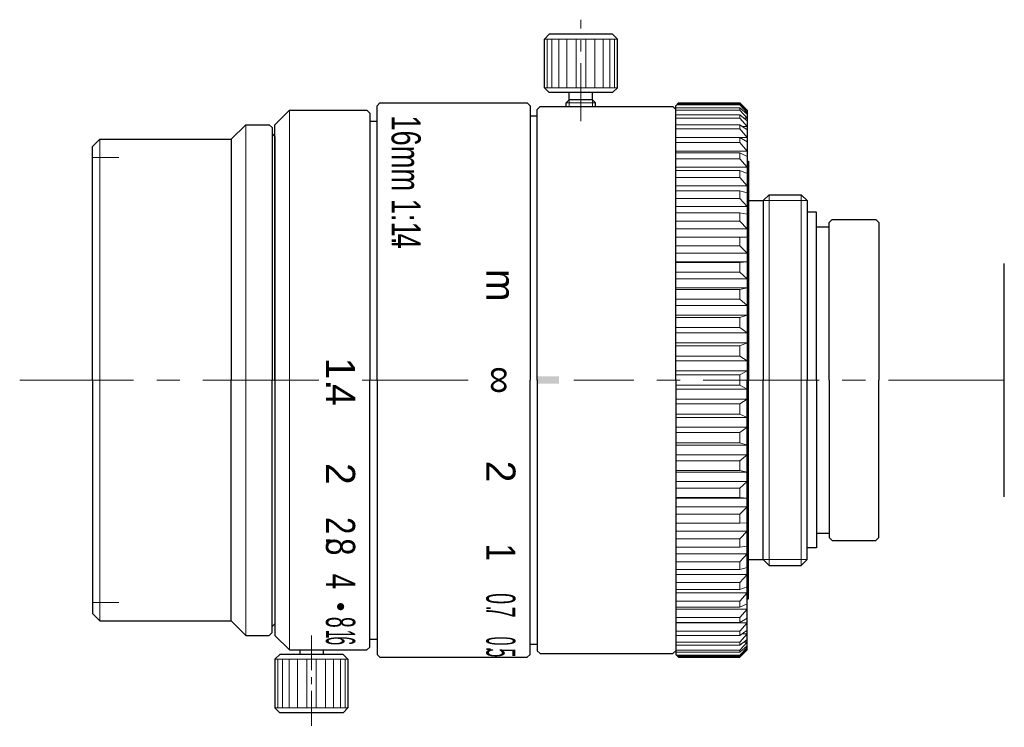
# Model space of a CAD drawing. Header units: millimetres. Extents: x 18 to 85.5, y 26.2 to 74.7.
import ezdxf
from ezdxf.enums import TextEntityAlignment as Align

# ---------------------------------------------------------------- set-up
doc = ezdxf.new("R2010")
doc.units = ezdxf.units.MM
doc.header["$LTSCALE"] = 0.25
doc.linetypes.add('CENTER', pattern=[50.8, 31.75, -6.35, 6.35, -6.35])
doc.layers.add('00_補助線', color=252, linetype='Continuous', lineweight=0, plot=False)
for name, color, linetype, lineweight in [('01_外形線', 7, 'Continuous', 30), ('02_ﾈｼﾞ（断面）・遮光線仕切り', 7, 'Continuous', 20), ('03_ﾈｼﾞ・ﾛｰﾚｯﾄ・遮光線', 7, 'Continuous', 9), ('04_中心線', 1, 'CENTER', 20), ('06_面取線', 7, 'Continuous', 9), ('09_文字', 2, 'Continuous', 20)]:
    doc.layers.add(name, color=color, linetype=linetype, lineweight=lineweight)
doc.styles.add('VS Standard', font='txt', dxfattribs={"height": 3})

msp = doc.modelspace()

# ---------------------------------------------------------------- hatches: boundary and pattern name
at = {"layer": '01_外形線'}
h = msp.add_hatch(color=256, dxfattribs=at)
h.dxf.hatch_style = 1
h.paths.add_polyline_path([(54.956, 50.25), (53.456, 50.25), (53.456, 49.75), (54.956, 49.75)])
at = {"layer": '09_文字'}
h = msp.add_hatch(color=256, dxfattribs=at)
h.dxf.hatch_style = 1
h.paths.add_polyline_path([(39.982, 34.22, 1), (39.982, 34.72, 1)])

# ---------------------------------------------------------------- linework, layer by layer
at = {"layer": '00_補助線'}
for p, q in [((22.982, 65.25), (24.782, 65.25)), ((22.982, 34.75), (24.782, 34.75))]:
    msp.add_line(p, q, dxfattribs=at)
at = {"layer": '01_外形線'}
for p, q in [((54.281, 73.7), (53.956, 73.375)), ((58.631, 73.7), (54.281, 73.7)), ((58.631, 73.7), (58.956, 73.375)), ((53.956, 70.025), (53.956, 73.375)), ((58.956, 70.025), (58.956, 73.375)), ((54.281, 69.7), (53.956, 70.025)), ((58.631, 69.7), (54.281, 69.7)), ((55.656, 69.2), (55.656, 69.7)), ((57.256, 69.2), (57.256, 69.7)), ((58.631, 69.7), (58.956, 70.025)), ((42.682, 69), (42.482, 68.8)), ((42.682, 69), (52.782, 69)), ((52.982, 68.8), (52.782, 69)), ((55.456, 69), (55.656, 69.2)), ((55.456, 68.75), (55.456, 69)), ((57.256, 69.2), (55.656, 69.2)), ((57.256, 69.2), (57.456, 69)), ((57.456, 68.75), (57.456, 69)), ((62.956, 68.8), (63.156, 69)), ((63.156, 69), (67.356, 69)), ((67.356, 69), (67.856, 68.5)), ((35.482, 67.5), (36.482, 68.5)), ((36.482, 68.5), (41.782, 68.5)), ((41.982, 68.3), (41.782, 68.5)), ((41.982, 68.3), (41.982, 50)), ((42.482, 50), (42.482, 68.8)), ((52.982, 68.8), (52.982, 50)), ((53.456, 68.55), (53.656, 68.75)), ((53.456, 50), (53.456, 68.55)), ((53.656, 68.75), (62.756, 68.75)), ((62.756, 68.75), (62.956, 68.55)), ((62.956, 50), (62.956, 68.8)), ((67.856, 68.5), (67.856, 50)), ((41.982, 67.75), (42.482, 67.75)), ((52.982, 68.1), (53.456, 68.1)), ((32.482, 66.5), (33.482, 67.5)), ((33.482, 67.5), (35.082, 67.5)), ((35.082, 67.5), (35.282, 67.3)), ((35.282, 67.3), (35.282, 50)), ((35.282, 66.9), (35.482, 66.7)), ((35.482, 50), (35.482, 67.5)), ((22.982, 66), (23.482, 66.5)), ((23.482, 66.5), (32.482, 66.5)), ((32.482, 66.5), (32.482, 50)), ((35.482, 66.7), (35.482, 50)), ((22.982, 50), (22.982, 66)), ((67.856, 65), (67.956, 65)), ((67.956, 65), (67.956, 50)), ((67.956, 62.303), (68.956, 62.303)), ((68.956, 62.303), (69.353, 62.7)), ((68.956, 62.303), (68.956, 50)), ((69.353, 62.7), (71.559, 62.7)), ((71.956, 62.303), (71.559, 62.7)), ((71.956, 62.303), (71.956, 50)), ((72.618, 61.5), (71.956, 61.5)), ((72.618, 50), (72.618, 61.5)), ((73.482, 60.8), (73.682, 61)), ((73.482, 50), (73.482, 60.8)), ((73.682, 61), (76.682, 61)), ((76.682, 61), (76.882, 60.8)), ((76.882, 60.8), (76.882, 50)), ((72.618, 60.5), (73.482, 60.5)), ((85.482, 42), (85.482, 58)), ((22.982, 50), (22.982, 34)), ((32.482, 33.5), (32.482, 50)), ((35.282, 32.7), (35.282, 50)), ((35.482, 50), (35.482, 32.5)), ((41.982, 31.7), (41.982, 50)), ((42.482, 50), (42.482, 31.2)), ((52.982, 31.2), (52.982, 50)), ((53.456, 50), (53.456, 31.45)), ((62.956, 50), (62.956, 31.2)), ((67.856, 31.5), (67.856, 50)), ((67.956, 35), (67.956, 50)), ((68.956, 37.697), (68.956, 50)), ((71.956, 37.697), (71.956, 50)), ((72.618, 50), (72.618, 38.5)), ((73.482, 50), (73.482, 39.2)), ((76.882, 39.2), (76.882, 50)), ((72.618, 39.5), (73.482, 39.5)), ((73.482, 39.2), (73.682, 39)), ((76.682, 39), (76.882, 39.2)), ((72.618, 38.5), (71.956, 38.5)), ((73.682, 39), (76.682, 39)), ((67.956, 37.697), (68.956, 37.697)), ((68.956, 37.697), (69.353, 37.3)), ((69.353, 37.3), (71.559, 37.3)), ((71.956, 37.697), (71.559, 37.3)), ((67.856, 35), (67.956, 35)), ((22.982, 34), (23.482, 33.5)), ((23.482, 33.5), (32.482, 33.5)), ((32.482, 33.5), (33.482, 32.5)), ((35.282, 33.1), (35.482, 33.3)), ((33.482, 32.5), (35.082, 32.5)), ((35.082, 32.5), (35.282, 32.7)), ((35.482, 32.5), (36.482, 31.5)), ((41.982, 32.25), (42.482, 32.25)), ((52.982, 31.9), (53.456, 31.9)), ((35.807, 31.2), (35.482, 30.875)), ((40.157, 31.2), (35.807, 31.2)), ((36.482, 31.5), (41.782, 31.5)), ((37.182, 31.5), (37.182, 31.2)), ((38.782, 31.5), (38.782, 31.2)), ((40.157, 31.2), (40.482, 30.875)), ((41.982, 31.7), (41.782, 31.5)), ((42.682, 31), (42.482, 31.2)), ((52.982, 31.2), (52.782, 31)), ((53.456, 31.45), (53.656, 31.25)), ((53.656, 31.25), (62.756, 31.25)), ((62.756, 31.25), (62.956, 31.45)), ((62.956, 31.2), (63.156, 31)), ((67.356, 31), (67.856, 31.5)), ((35.482, 30.875), (35.482, 27.525)), ((40.482, 30.875), (40.482, 27.525)), ((42.682, 31), (52.782, 31)), ((63.156, 31), (67.356, 31)), ((35.807, 27.2), (35.482, 27.525)), ((40.157, 27.2), (35.807, 27.2)), ((40.157, 27.2), (40.482, 27.525))]:
    msp.add_line(p, q, dxfattribs=at)
at = {"layer": '02_ﾈｼﾞ（断面）・遮光線仕切り'}
for p, q in [((55.656, 68.75), (55.656, 69.2)), ((57.256, 68.75), (57.256, 69.2)), ((68.956, 62.303), (71.956, 62.303)), ((68.956, 37.697), (71.956, 37.697))]:
    msp.add_line(p, q, dxfattribs=at)
at = {"layer": '03_ﾈｼﾞ・ﾛｰﾚｯﾄ・遮光線'}
for p, q in [((63.012, 68.856), (67.356, 68.856)), ((63.085, 68.93), (67.356, 68.93)), ((67.356, 68.93), (67.856, 68.454)), ((67.356, 68.856), (67.856, 68.322)), ((62.956, 68.655), (67.356, 68.655)), ((62.956, 68.508), (67.356, 68.508)), ((62.956, 68.176), (67.356, 68.176)), ((67.356, 68.655), (67.856, 68.216)), ((67.356, 68.508), (67.856, 67.955)), ((67.356, 68.176), (67.856, 67.779)), ((67.856, 68.322), (67.735, 68.322)), ((62.956, 67.958), (67.356, 67.958)), ((67.356, 67.958), (67.856, 67.39)), ((67.856, 67.955), (67.635, 67.955)), ((62.956, 67.498), (67.356, 67.498)), ((62.956, 67.211), (67.356, 67.211)), ((67.356, 67.498), (67.856, 67.147)), ((67.356, 67.211), (67.856, 66.635)), ((67.856, 67.39), (67.51, 67.39)), ((67.856, 66.635), (62.956, 66.635)), ((62.956, 66.628), (67.356, 66.628)), ((62.956, 66.275), (67.356, 66.275)), ((67.356, 66.628), (67.856, 66.327)), ((67.356, 66.275), (67.856, 65.698)), ((67.856, 65.698), (62.956, 65.698)), ((62.956, 65.576), (67.356, 65.576)), ((67.356, 65.576), (67.856, 65.328)), ((62.956, 65.161), (67.356, 65.161)), ((67.356, 65.161), (67.856, 64.589)), ((67.856, 64.589), (62.956, 64.589)), ((62.956, 64.354), (67.356, 64.354)), ((67.356, 64.354), (67.856, 64.161)), ((62.956, 63.881), (67.356, 63.881)), ((67.356, 63.881), (67.856, 63.319)), ((67.856, 63.319), (62.956, 63.319)), ((62.956, 62.974), (67.356, 62.974)), ((67.356, 62.974), (67.856, 62.839)), ((62.956, 62.449), (67.356, 62.449)), ((67.356, 62.449), (67.856, 61.904)), ((67.856, 61.904), (62.956, 61.904)), ((62.956, 61.452), (67.356, 61.452)), ((67.356, 61.452), (67.856, 61.377)), ((62.956, 60.88), (67.356, 60.88)), ((67.356, 60.88), (67.856, 60.359)), ((67.856, 60.359), (62.956, 60.359)), ((62.956, 59.804), (67.356, 59.804)), ((67.356, 59.804), (67.856, 59.789)), ((62.956, 59.192), (67.356, 59.192)), ((67.356, 59.192), (67.856, 58.7)), ((67.856, 58.7), (62.956, 58.7)), ((67.856, 58.095), (62.956, 58.095)), ((67.356, 58.049), (67.856, 58.095)), ((62.956, 58.049), (67.356, 58.049)), ((62.956, 57.404), (67.356, 57.404)), ((67.356, 57.404), (67.856, 56.946)), ((67.856, 56.946), (62.956, 56.946)), ((67.856, 56.312), (62.956, 56.312)), ((62.956, 56.206), (67.356, 56.206)), ((67.356, 56.206), (67.856, 56.312)), ((62.956, 55.534), (67.356, 55.534)), ((67.356, 55.534), (67.856, 55.115)), ((67.856, 55.115), (62.956, 55.115)), ((67.856, 54.459), (62.956, 54.459)), ((62.956, 54.295), (67.356, 54.295)), ((67.356, 54.295), (67.856, 54.459)), ((62.956, 53.604), (67.356, 53.604)), ((67.356, 53.604), (67.856, 53.229)), ((67.856, 53.229), (62.956, 53.229)), ((67.856, 52.558), (62.956, 52.558)), ((62.956, 52.337), (67.356, 52.337)), ((67.356, 52.337), (67.856, 52.558)), ((62.956, 51.634), (67.356, 51.634)), ((67.856, 51.307), (62.956, 51.307)), ((67.356, 51.634), (67.856, 51.307)), ((67.856, 50.629), (62.956, 50.629)), ((67.356, 50.353), (67.856, 50.629)), ((62.956, 50.353), (67.356, 50.353)), ((62.956, 49.647), (67.356, 49.647)), ((67.856, 49.371), (62.956, 49.371)), ((67.356, 49.647), (67.856, 49.371)), ((67.856, 48.693), (62.956, 48.693)), ((67.356, 48.366), (67.856, 48.693)), ((62.956, 48.366), (67.356, 48.366)), ((62.956, 47.663), (67.356, 47.663)), ((67.856, 47.442), (62.956, 47.442)), ((67.356, 47.663), (67.856, 47.442)), ((67.856, 46.771), (62.956, 46.771)), ((67.356, 46.396), (67.856, 46.771)), ((62.956, 46.396), (67.356, 46.396)), ((62.956, 45.705), (67.356, 45.705)), ((67.856, 45.541), (62.956, 45.541)), ((67.356, 45.705), (67.856, 45.541)), ((67.856, 44.885), (62.956, 44.885)), ((67.356, 44.466), (67.856, 44.885)), ((62.956, 44.466), (67.356, 44.466)), ((62.956, 43.794), (67.356, 43.794)), ((67.856, 43.688), (62.956, 43.688)), ((67.356, 43.794), (67.856, 43.688)), ((67.856, 43.054), (62.956, 43.054)), ((62.956, 42.596), (67.356, 42.596)), ((67.356, 42.596), (67.856, 43.054)), ((62.956, 41.951), (67.356, 41.951)), ((67.856, 41.905), (62.956, 41.905)), ((67.356, 41.951), (67.856, 41.905)), ((67.856, 41.3), (62.956, 41.3)), ((67.356, 40.808), (67.856, 41.3)), ((62.956, 40.808), (67.356, 40.808)), ((62.956, 40.196), (67.356, 40.196)), ((67.356, 40.196), (67.856, 40.211)), ((67.856, 39.641), (62.956, 39.641)), ((67.356, 39.12), (67.856, 39.641)), ((62.956, 39.12), (67.356, 39.12)), ((62.956, 38.548), (67.356, 38.548)), ((67.356, 38.548), (67.856, 38.623)), ((67.856, 38.096), (62.956, 38.096)), ((67.356, 37.551), (67.856, 38.096)), ((62.956, 37.551), (67.356, 37.551)), ((67.356, 37.026), (67.856, 37.161)), ((62.956, 37.026), (67.356, 37.026)), ((67.856, 36.681), (62.956, 36.681)), ((67.356, 36.119), (67.856, 36.681)), ((62.956, 36.119), (67.356, 36.119)), ((67.356, 35.646), (67.856, 35.839)), ((62.956, 35.646), (67.356, 35.646)), ((67.856, 35.411), (62.956, 35.411)), ((67.356, 34.839), (67.856, 35.411)), ((62.956, 34.839), (67.356, 34.839)), ((67.356, 34.424), (67.856, 34.672)), ((62.956, 34.424), (67.356, 34.424)), ((67.856, 34.302), (62.956, 34.302)), ((67.356, 33.725), (67.856, 34.302)), ((62.956, 33.725), (67.356, 33.725)), ((62.956, 33.372), (67.356, 33.372)), ((67.856, 33.365), (62.956, 33.365)), ((67.356, 33.372), (67.856, 33.673)), ((67.356, 32.789), (67.856, 33.365)), ((62.956, 32.789), (67.356, 32.789)), ((62.956, 32.502), (67.356, 32.502)), ((67.356, 32.502), (67.856, 32.853)), ((67.356, 32.042), (67.856, 32.61)), ((67.856, 32.61), (67.51, 32.61)), ((62.956, 32.042), (67.356, 32.042)), ((62.956, 31.824), (67.356, 31.824)), ((67.356, 31.824), (67.856, 32.221)), ((67.356, 31.492), (67.856, 32.045)), ((67.356, 31.345), (67.856, 31.784)), ((67.856, 32.045), (67.635, 32.045)), ((62.956, 31.492), (67.356, 31.492)), ((62.956, 31.345), (67.356, 31.345)), ((63.012, 31.144), (67.356, 31.144)), ((63.085, 31.07), (67.356, 31.07)), ((67.356, 31.144), (67.856, 31.678)), ((67.356, 31.07), (67.856, 31.546)), ((67.856, 31.678), (67.735, 31.678))]:
    msp.add_line(p, q, dxfattribs=at)
at = {"layer": '04_中心線', "ltscale": 0.5}
msp.add_line((56.456, 67.75), (56.456, 74.7), dxfattribs=at)
at = {"layer": '04_中心線'}
for p, q in [((38.485, 50), (17.982, 50)), ((48.718, 50), (41.455, 50)), ((85.482, 50), (55.982, 50))]:
    msp.add_line(p, q, dxfattribs=at)
at = {"layer": '04_中心線', "ltscale": 0.3}
msp.add_line((37.982, 32.5), (37.982, 26.2), dxfattribs=at)
at = {"layer": '06_面取線'}
for p, q in [((58.956, 73.375), (53.956, 73.375)), ((54.146, 73.375), (54.146, 70.025)), ((54.472, 73.375), (54.472, 70.025)), ((54.934, 73.375), (54.934, 70.025)), ((55.499, 73.375), (55.499, 70.025)), ((56.13, 73.375), (56.13, 70.025)), ((56.782, 73.375), (56.782, 70.025)), ((57.413, 73.375), (57.413, 70.025)), ((57.978, 73.375), (57.978, 70.025)), ((58.439, 73.375), (58.439, 70.025)), ((58.766, 73.375), (58.766, 70.025)), ((58.956, 70.025), (53.956, 70.025)), ((57.456, 69), (55.456, 69)), ((67.356, 68.93), (67.356, 68.856)), ((67.356, 68.655), (67.356, 68.508)), ((67.356, 68.176), (67.356, 67.958)), ((67.356, 67.498), (67.356, 67.211)), ((23.482, 66.5), (23.482, 50)), ((67.356, 66.628), (67.356, 66.275)), ((67.356, 65.576), (67.356, 65.161)), ((67.356, 64.354), (67.356, 63.881)), ((67.356, 62.974), (67.356, 62.449)), ((69.353, 62.7), (69.353, 50)), ((71.559, 62.7), (71.559, 50)), ((67.356, 61.452), (67.356, 60.88)), ((67.356, 59.804), (67.356, 59.192)), ((67.356, 58.049), (67.356, 57.404)), ((67.356, 56.206), (67.356, 55.534)), ((67.356, 54.295), (67.356, 53.604)), ((67.356, 52.337), (67.356, 51.634)), ((23.482, 33.5), (23.482, 50)), ((67.356, 50.353), (67.356, 50)), ((67.356, 49.647), (67.356, 50)), ((69.353, 37.3), (69.353, 50)), ((71.559, 37.3), (71.559, 50)), ((67.356, 47.663), (67.356, 48.366)), ((67.356, 45.705), (67.356, 46.396)), ((67.356, 43.794), (67.356, 44.466)), ((67.356, 41.951), (67.356, 42.596)), ((67.356, 40.196), (67.356, 40.808)), ((67.356, 38.548), (67.356, 39.12)), ((67.356, 37.026), (67.356, 37.551)), ((67.356, 35.646), (67.356, 36.119)), ((67.356, 34.424), (67.356, 34.839)), ((67.356, 33.372), (67.356, 33.725)), ((67.356, 32.502), (67.356, 32.789)), ((67.356, 31.824), (67.356, 32.042)), ((67.356, 31.345), (67.356, 31.492)), ((67.356, 31.07), (67.356, 31.144)), ((40.482, 30.875), (35.482, 30.875)), ((35.672, 27.525), (35.672, 30.875)), ((35.998, 27.525), (35.998, 30.875)), ((36.46, 27.525), (36.46, 30.875)), ((37.025, 27.525), (37.025, 30.875)), ((37.656, 27.525), (37.656, 30.875)), ((38.308, 27.525), (38.308, 30.875)), ((38.939, 27.525), (38.939, 30.875)), ((39.504, 27.525), (39.504, 30.875)), ((39.965, 27.525), (39.965, 30.875)), ((40.292, 27.525), (40.292, 30.875)), ((40.482, 27.525), (35.482, 27.525))]:
    msp.add_line(p, q, dxfattribs=at)
at = {"layer": '06_面取線', "lineweight": 20}
for p, q in [((36.482, 68.5), (36.482, 50)), ((33.482, 67.5), (33.482, 50)), ((33.482, 32.5), (33.482, 50)), ((36.482, 31.5), (36.482, 50))]:
    msp.add_line(p, q, dxfattribs=at)

# ---------------------------------------------------------------- texts
at = {"layer": '09_文字', "style": 'VS Standard'}
for s, width, p in [('16mm 1:1.', 0.7, (45.474, 63.723)), ('4', 0.7, (45.474, 59.522)), ('2', 0.8, (40.977, 40.019)), ('.', 0.8, (40.98, 38.989)), ('8', 0.8, (40.98, 38.573)), ('1', 0.8, (51.967, 38.198)), ('4', 0.7, (40.982, 36.198)), ('0', 0.5, (51.966, 35.02)), ('.', 0.5, (51.969, 34.363)), ('7', 0.5, (51.969, 34.099)), ('8', 0.5, (40.982, 33.398)), ('1', 0.4, (40.98, 32.585)), ('6', 0.4, (40.978, 32.13)), ('0', 0.4, (51.966, 32.114)), ('.', 0.4, (51.969, 31.556)), ('5', 0.4, (51.969, 31.303))]:
    msp.add_text(s, height=2, rotation=270, dxfattribs=dict(at, width=width)).set_placement(p, align=Align.TOP_CENTER)
for s, p in [('m', (51.967, 56.498)), ('1', (40.977, 50.793)), ('∞', (51.982, 50)), ('.', (40.98, 49.671)), ('4', (40.98, 48.985)), ('2', (40.977, 43.573)), ('2', (51.967, 43.731))]:
    msp.add_text(s, height=2, rotation=270, dxfattribs=at).set_placement(p, align=Align.TOP_CENTER)

doc.saveas('drawing.dxf')
